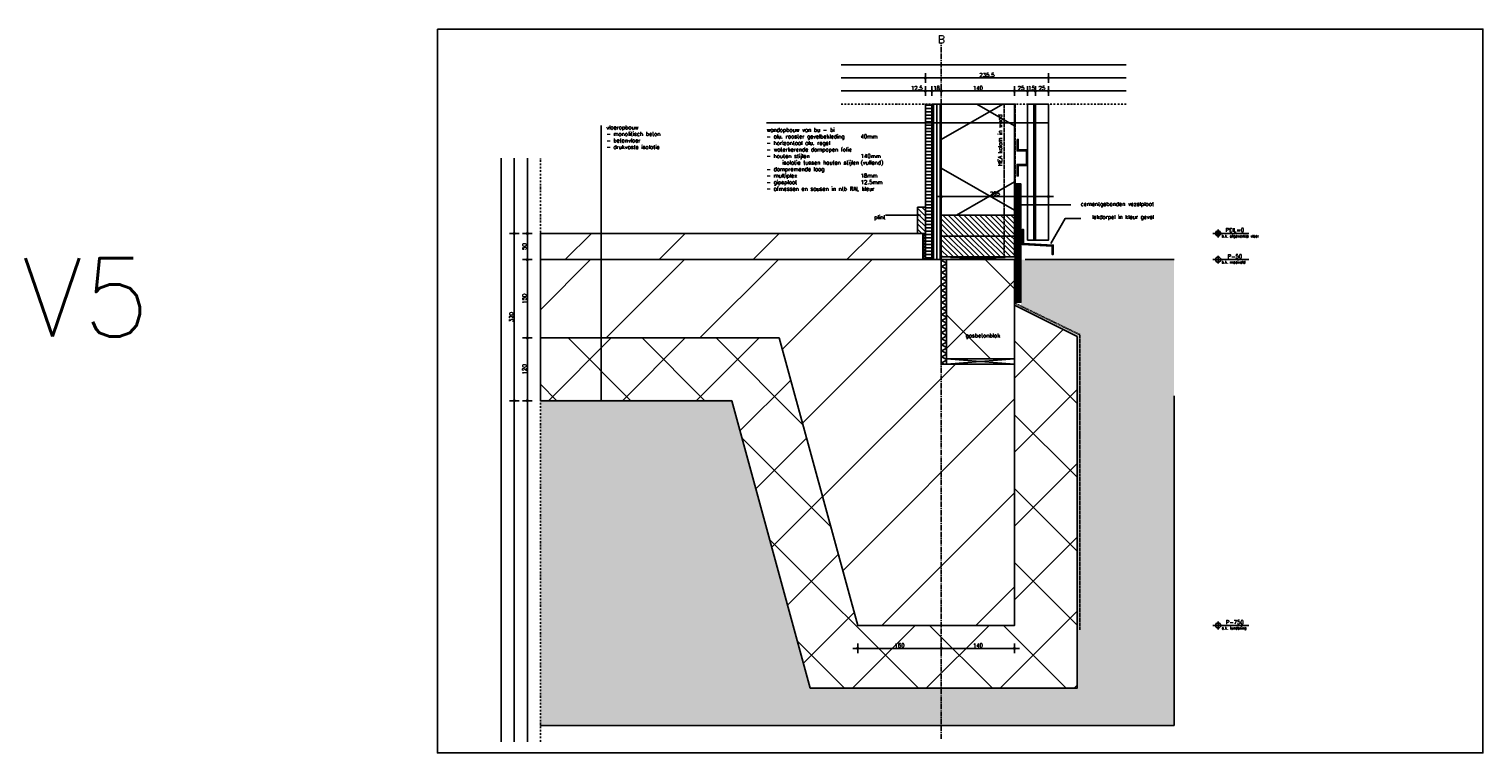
# Model space of a CAD drawing. Header units: millimetres. Extents: x -127013 to -94191, y -55226 to -23129.
# Tile 5 of 14: x -103444 to -100663, y -55226 to -53841. Entities that reach past the tile are written whole.
import ezdxf
from ezdxf.enums import TextEntityAlignment as Align

# ---------------------------------------------------------------- set-up
doc = ezdxf.new("R2010")
doc.units = ezdxf.units.MM
doc.header["$LTSCALE"] = 0.5
doc.header["$PDSIZE"] = 100
for name, pattern in [('CENTER2', [28.575, 19.05, -3.175, 3.175, -3.175]), ('DASHDOT2', [12.7, 6.35, -3.175, 0, -3.175]), ('HIDDEN2', [4.7625, 3.175, -1.5875])]:
    doc.linetypes.add(name, pattern=pattern)
for name, color, linetype in [('arc. 252', 252, 'Continuous'), ('arc. 9', 9, 'Continuous'), ('arc. maaiveld', 12, 'Continuous'), ('detailaanduiding', 4, 'Continuous'), ('maat 1.5mm', 210, 'Continuous'), ('pen 0.05mm', 7, 'Continuous'), ('pen 0.10mm', 6, 'Continuous'), ('pen 0.15mm', 1, 'Continuous'), ('pen 0.20mm', 2, 'Continuous'), ('pen 0.30mm', 3, 'Continuous'), ('pen 0.70mm', 5, 'Continuous'), ('stramien', 9, 'CENTER2'), ('tekst 1.0mm', 7, 'Continuous'), ('tekst 1.5mm', 210, 'Continuous'), ('tekst 3.0mm', 200, 'Continuous')]:
    doc.layers.add(name, color=color, linetype=linetype)
doc.layers.add('hulplijn', color=140, linetype='Continuous', plot=False)
doc.styles.add('1.0mm tekst', font='romans.shx', dxfattribs={"height": 1})
doc.styles.add('1.5mm tekst', font='romans.shx', dxfattribs={"height": 1.5})
doc.styles.add('3.0mm tekst', font='romans.shx', dxfattribs={"height": 3})
doc.dimstyles.new('1.5mm maat', dxfattribs={"dimscale": 0, "dimtxt": 1.5, "dimasz": 0.75, "dimexe": 1.25, "dimexo": 0.625, "dimgap": 0.375, "dimtad": 1, "dimdec": 0, "dimtxsty": '1.5mm tekst', "dimblk": 'dot maatlijn-GVA', "dimcen": 2.5, "dimse1": 1, "dimse2": 1, "dimclrd": 7, "dimclrt": 256, "dimadec": 0, "dimazin": 0, "dimtfac": 1, "dimtdec": 0, "dimtmove": 0, "dimatfit": 3, "dimfxl": 1, "dimarcsym": 0})
doc.dimstyles.new('peilmaat', dxfattribs={"dimtxt": 1.5, "dimasz": 1, "dimexe": 1.25, "dimexo": 0.625, "dimgap": 0.01, "dimtad": 0, "dimtih": 1, "dimtoh": 1, "dimdec": 0, "dimtxsty": '1.5mm tekst', "dimcen": 2.5, "dimse1": 1, "dimse2": 1, "dimsd1": 1, "dimsd2": 1, "dimclrd": 7, "dimclrt": 256, "dimadec": 0, "dimazin": 0, "dimtfac": 1, "dimtdec": 0, "dimtmove": 0, "dimatfit": 2, "dimfxl": 1, "dimarcsym": 0})

# ---------------------------------------------------------------- blocks, each defined once
blk = doc.blocks.new('*U277')
at = {"layer": 'arc. 9'}
h = blk.add_hatch(dxfattribs=at)
h.set_pattern_fill('_USER', color=256, scale=139.955663, angle=59.9971, style=0, pattern_type=0)
h.set_pattern_definition([(59.997, (-420.76, 139.97), (-121.202, 69.984), [])])
h.paths.add_polyline_path([(0, 0), (0, 140), (212.6, 140), (212.6, 0)])
h = blk.add_hatch(dxfattribs=at)
h.set_pattern_fill('_USER', color=256, scale=139.955663, angle=119.9971, style=0, pattern_type=0)
h.set_pattern_definition([(119.997, (-420.76, 139.97), (-121.21, -69.972), [])])
h.paths.add_polyline_path([(0, 0), (0, 140), (212.6, 140), (212.6, 0)])
at = {"layer": 'pen 0.10mm'}
blk.add_lwpolyline([(0, 0), (0, 140), (212.6, 140), (212.6, 0)], close=True, dxfattribs=at)
blk = doc.blocks.new('*U228')
at = {"layer": 'hulplijn'}
for p, q in [((-525.4, 50), (20, 50)), ((-525.4, 25), (20, 25)), ((-525.4, 0), (20, 0))]:
    blk.add_line(p, q, dxfattribs=at)
at = {"layer": 'pen 0.15mm', "linetype": 'DASHDOT2'}
blk.add_line((-525.4, -25), (20, -25), dxfattribs=at)
blk = doc.blocks.new('*U229')
at = {"layer": 'hulplijn'}
for p, q in [((-1096.5, 50), (20, 50)), ((-1096.5, 25), (20, 25)), ((-1096.5, 0), (20, 0))]:
    blk.add_line(p, q, dxfattribs=at)
at = {"layer": 'pen 0.15mm', "linetype": 'DASHDOT2'}
blk.add_line((-1096.5, -25), (20, -25), dxfattribs=at)
blk = doc.blocks.new('dot maatlijn-GVA')
at = {"layer": 'maat 1.5mm'}
h = blk.add_hatch(color=7, dxfattribs=at)
edge = h.paths.add_edge_path()
edge.add_arc((0, 0), 0.4, 0, 360)
at = {"layer": 'maat 1.5mm', "color": 7}
for points in [[(-2.5, 0), (2.5, 0)], [(0, 2.5), (0, -2.5)]]:
    blk.add_lwpolyline(points, dxfattribs=at)
blk.add_circle((0, 0), 0.4, dxfattribs=at)
blk = doc.blocks.new('*D288')
at = {"layer": 'defpoints', "color": 0, "transparency": 16777216}
for p in [(-101518.6, -53959.8), (-101518.6, -53984.8), (-101493.6, -53984.8)]:
    blk.add_point(p, dxfattribs=at)
at = {"layer": 'maat 1.5mm', "color": 7, "lineweight": -2, "transparency": 16777216}
blk.add_line((-101497.3, -53959.8), (-101514.8, -53959.8), dxfattribs=at)
at = {"layer": 'maat 1.5mm', "color": 7, "lineweight": -2, "transparency": 16777216, "xscale": 3.75, "yscale": 3.75, "zscale": 3.75, "rotation": 180}
blk.add_blockref('dot maatlijn-GVA', (-101518.6, -53959.8), dxfattribs=at)
at = {"layer": 'maat 1.5mm', "color": 7, "lineweight": -2, "transparency": 16777216, "xscale": 3.75, "yscale": 3.75, "zscale": 3.75}
blk.add_blockref('dot maatlijn-GVA', (-101493.6, -53959.8), dxfattribs=at)
at = {"layer": 'maat 1.5mm', "transparency": 16777216, "insert": (-101506.1, -53954.2), "char_height": 7.5, "attachment_point": 5, "style": '1.5mm tekst'}
blk.add_mtext('25', dxfattribs=at)
blk = doc.blocks.new('*D289')
at = {"layer": 'defpoints', "color": 0, "transparency": 16777216}
for p in [(-101518.6, -53959.8), (-101533.6, -53984.8), (-101518.6, -53984.8)]:
    blk.add_point(p, dxfattribs=at)
at = {"layer": 'maat 1.5mm', "color": 7, "lineweight": -2, "transparency": 16777216}
blk.add_line((-101529.8, -53959.8), (-101522.3, -53959.8), dxfattribs=at)
at = {"layer": 'maat 1.5mm', "color": 7, "lineweight": -2, "transparency": 16777216, "xscale": 3.75, "yscale": 3.75, "zscale": 3.75, "rotation": 180}
blk.add_blockref('dot maatlijn-GVA', (-101533.6, -53959.8), dxfattribs=at)
at = {"layer": 'maat 1.5mm', "color": 7, "lineweight": -2, "transparency": 16777216, "xscale": 3.75, "yscale": 3.75, "zscale": 3.75}
blk.add_blockref('dot maatlijn-GVA', (-101518.6, -53959.8), dxfattribs=at)
at = {"layer": 'maat 1.5mm', "transparency": 16777216, "insert": (-101526.1, -53954.2), "char_height": 7.5, "attachment_point": 5, "style": '1.5mm tekst'}
blk.add_mtext('15', dxfattribs=at)
blk = doc.blocks.new('*D290')
at = {"layer": 'defpoints', "color": 0, "transparency": 16777216}
for p in [(-101533.6, -53959.8), (-101558.6, -53984.8), (-101533.6, -53984.8)]:
    blk.add_point(p, dxfattribs=at)
at = {"layer": 'maat 1.5mm', "color": 7, "lineweight": -2, "transparency": 16777216}
blk.add_line((-101554.9, -53959.8), (-101537.3, -53959.8), dxfattribs=at)
at = {"layer": 'maat 1.5mm', "color": 7, "lineweight": -2, "transparency": 16777216, "xscale": 3.75, "yscale": 3.75, "zscale": 3.75, "rotation": 180}
blk.add_blockref('dot maatlijn-GVA', (-101558.6, -53959.8), dxfattribs=at)
at = {"layer": 'maat 1.5mm', "color": 7, "lineweight": -2, "transparency": 16777216, "xscale": 3.75, "yscale": 3.75, "zscale": 3.75}
blk.add_blockref('dot maatlijn-GVA', (-101533.6, -53959.8), dxfattribs=at)
at = {"layer": 'maat 1.5mm', "transparency": 16777216, "insert": (-101546.1, -53954.2), "char_height": 7.5, "attachment_point": 5, "style": '1.5mm tekst'}
blk.add_mtext('25', dxfattribs=at)
blk = doc.blocks.new('*D291')
at = {"layer": 'defpoints', "color": 0, "transparency": 16777216}
for p in [(-101698.6, -53959.8), (-101698.6, -53984.8), (-101558.6, -53984.8)]:
    blk.add_point(p, dxfattribs=at)
at = {"layer": 'maat 1.5mm', "color": 7, "lineweight": -2, "transparency": 16777216}
blk.add_line((-101562.4, -53959.8), (-101694.9, -53959.8), dxfattribs=at)
at = {"layer": 'maat 1.5mm', "color": 7, "lineweight": -2, "transparency": 16777216, "xscale": 3.75, "yscale": 3.75, "zscale": 3.75, "rotation": 180}
blk.add_blockref('dot maatlijn-GVA', (-101698.6, -53959.8), dxfattribs=at)
at = {"layer": 'maat 1.5mm', "color": 7, "lineweight": -2, "transparency": 16777216, "xscale": 3.75, "yscale": 3.75, "zscale": 3.75}
blk.add_blockref('dot maatlijn-GVA', (-101558.6, -53959.8), dxfattribs=at)
at = {"layer": 'maat 1.5mm', "transparency": 16777216, "insert": (-101628.6, -53954.2), "char_height": 7.5, "attachment_point": 5, "style": '1.5mm tekst'}
blk.add_mtext('140', dxfattribs=at)
blk = doc.blocks.new('*D292')
at = {"layer": 'defpoints', "color": 0, "transparency": 16777216}
for p in [(-101698.6, -53959.8), (-101716.6, -53984.8), (-101698.6, -53984.8)]:
    blk.add_point(p, dxfattribs=at)
at = {"layer": 'maat 1.5mm', "color": 7, "lineweight": -2, "transparency": 16777216}
blk.add_line((-101712.9, -53959.8), (-101702.3, -53959.8), dxfattribs=at)
at = {"layer": 'maat 1.5mm', "color": 7, "lineweight": -2, "transparency": 16777216, "xscale": 3.75, "yscale": 3.75, "zscale": 3.75, "rotation": 180}
blk.add_blockref('dot maatlijn-GVA', (-101716.6, -53959.8), dxfattribs=at)
at = {"layer": 'maat 1.5mm', "color": 7, "lineweight": -2, "transparency": 16777216, "xscale": 3.75, "yscale": 3.75, "zscale": 3.75}
blk.add_blockref('dot maatlijn-GVA', (-101698.6, -53959.8), dxfattribs=at)
at = {"layer": 'maat 1.5mm', "transparency": 16777216, "insert": (-101707.6, -53954.2), "char_height": 7.5, "attachment_point": 5, "style": '1.5mm tekst'}
blk.add_mtext('18', dxfattribs=at)
blk = doc.blocks.new('*D293')
at = {"layer": 'defpoints', "color": 0, "transparency": 16777216}
for p in [(-101729.1, -53959.8), (-101729.1, -53959.8), (-101716.6, -53959.8)]:
    blk.add_point(p, dxfattribs=at)
at = {"layer": 'maat 1.5mm', "color": 7, "lineweight": -2, "transparency": 16777216}
for p, q in [((-101729.1, -53959.8), (-101758.4, -53959.8)), ((-101720.4, -53959.8), (-101725.4, -53959.8))]:
    blk.add_line(p, q, dxfattribs=at)
at = {"layer": 'maat 1.5mm', "color": 7, "lineweight": -2, "transparency": 16777216, "xscale": 3.75, "yscale": 3.75, "zscale": 3.75, "rotation": 180}
blk.add_blockref('dot maatlijn-GVA', (-101729.1, -53959.8), dxfattribs=at)
at = {"layer": 'maat 1.5mm', "color": 7, "lineweight": -2, "transparency": 16777216, "xscale": 3.75, "yscale": 3.75, "zscale": 3.75}
blk.add_blockref('dot maatlijn-GVA', (-101716.6, -53959.8), dxfattribs=at)
at = {"layer": 'maat 1.5mm', "transparency": 16777216, "insert": (-101745.6, -53954.2), "char_height": 7.5, "attachment_point": 5, "style": '1.5mm tekst'}
blk.add_mtext('12.5', dxfattribs=at)
blk = doc.blocks.new('*D294')
at = {"layer": 'defpoints', "color": 0, "transparency": 16777216}
for p in [(-101493.6, -53934.8), (-101729.1, -53984.8), (-101493.6, -53984.8)]:
    blk.add_point(p, dxfattribs=at)
at = {"layer": 'maat 1.5mm', "color": 7, "lineweight": -2, "transparency": 16777216}
blk.add_line((-101725.4, -53934.8), (-101497.3, -53934.8), dxfattribs=at)
at = {"layer": 'maat 1.5mm', "color": 7, "lineweight": -2, "transparency": 16777216, "xscale": 3.75, "yscale": 3.75, "zscale": 3.75, "rotation": 180}
blk.add_blockref('dot maatlijn-GVA', (-101729.1, -53934.8), dxfattribs=at)
at = {"layer": 'maat 1.5mm', "color": 7, "lineweight": -2, "transparency": 16777216, "xscale": 3.75, "yscale": 3.75, "zscale": 3.75}
blk.add_blockref('dot maatlijn-GVA', (-101493.6, -53934.8), dxfattribs=at)
at = {"layer": 'maat 1.5mm', "transparency": 16777216, "insert": (-101611.3, -53929.2), "char_height": 7.5, "attachment_point": 5, "style": '1.5mm tekst'}
blk.add_mtext('235.5', dxfattribs=at)
blk = doc.blocks.new('peil0-5-GVA')
at = {"layer": 'pen 0.05mm'}
for p, q in [((0, 7.5), (0, -7.5)), ((58.8, 0), (-10, 0))]:
    blk.add_line(p, q, dxfattribs=at)
blk.add_circle((0, 0), 5, dxfattribs=at)
at = {"layer": 'tekst 1.0mm', "style": '1.0mm tekst'}
blk.add_attdef('OMSCHRIJVING', (7, -7.5), '', height=5, dxfattribs=at)
at = {"layer": 'tekst 1.5mm', "insert": (31.9, 6.6), "char_height": 7.5, "width": 56.685, "attachment_point": 5, "style": '1.5mm tekst'}
blk.add_mtext('PEIL=0', dxfattribs=at)
blk = doc.blocks.new('*D295')
at = {"layer": 'defpoints', "color": 0, "transparency": 16777216}
for p in [(-102465.5, -54232.4), (-102490.5, -54282.4), (-102465.5, -54282.4)]:
    blk.add_point(p, dxfattribs=at)
at = {"layer": 'maat 1.5mm', "color": 7, "lineweight": -2, "transparency": 16777216}
blk.add_line((-102490.5, -54236.2), (-102490.5, -54278.7), dxfattribs=at)
at = {"layer": 'maat 1.5mm', "color": 7, "lineweight": -2, "transparency": 16777216, "xscale": 3.75, "yscale": 3.75, "zscale": 3.75}
for p, rotation in [((-102490.5, -54232.4), 90), ((-102490.5, -54282.4), 270)]:
    blk.add_blockref('dot maatlijn-GVA', p, dxfattribs=dict(at, rotation=rotation))
at = {"layer": 'maat 1.5mm', "transparency": 16777216, "insert": (-102496.1, -54257.4), "char_height": 7.5, "attachment_point": 5, "rotation": 90, "style": '1.5mm tekst'}
blk.add_mtext('50', dxfattribs=at)
blk = doc.blocks.new('*D296')
at = {"layer": 'defpoints', "color": 0, "transparency": 16777216}
for p in [(-102465.5, -54282.4), (-102490.5, -54432.4), (-102465.5, -54432.4)]:
    blk.add_point(p, dxfattribs=at)
at = {"layer": 'maat 1.5mm', "color": 7, "lineweight": -2, "transparency": 16777216}
blk.add_line((-102490.5, -54286.2), (-102490.5, -54428.7), dxfattribs=at)
at = {"layer": 'maat 1.5mm', "color": 7, "lineweight": -2, "transparency": 16777216, "xscale": 3.75, "yscale": 3.75, "zscale": 3.75}
for p, rotation in [((-102490.5, -54282.4), 90), ((-102490.5, -54432.4), 270)]:
    blk.add_blockref('dot maatlijn-GVA', p, dxfattribs=dict(at, rotation=rotation))
at = {"layer": 'maat 1.5mm', "transparency": 16777216, "insert": (-102496.1, -54357.4), "char_height": 7.5, "attachment_point": 5, "rotation": 90, "style": '1.5mm tekst'}
blk.add_mtext('150', dxfattribs=at)
blk = doc.blocks.new('*D297')
at = {"layer": 'defpoints', "color": 0, "transparency": 16777216}
for p in [(-102465.5, -54432.4), (-102490.5, -54552.4), (-102465.5, -54552.4)]:
    blk.add_point(p, dxfattribs=at)
at = {"layer": 'maat 1.5mm', "color": 7, "lineweight": -2, "transparency": 16777216}
blk.add_line((-102490.5, -54436.2), (-102490.5, -54548.7), dxfattribs=at)
at = {"layer": 'maat 1.5mm', "color": 7, "lineweight": -2, "transparency": 16777216, "xscale": 3.75, "yscale": 3.75, "zscale": 3.75}
for p, rotation in [((-102490.5, -54432.4), 90), ((-102490.5, -54552.4), 270)]:
    blk.add_blockref('dot maatlijn-GVA', p, dxfattribs=dict(at, rotation=rotation))
at = {"layer": 'maat 1.5mm', "transparency": 16777216, "insert": (-102496.1, -54492.4), "char_height": 7.5, "attachment_point": 5, "rotation": 90, "style": '1.5mm tekst'}
blk.add_mtext('120', dxfattribs=at)
blk = doc.blocks.new('*D298')
at = {"layer": 'defpoints', "color": 0, "transparency": 16777216}
for p in [(-102465.5, -54232.4), (-102515.5, -54552.4), (-102465.5, -54552.4)]:
    blk.add_point(p, dxfattribs=at)
at = {"layer": 'maat 1.5mm', "color": 7, "lineweight": -2, "transparency": 16777216}
blk.add_line((-102515.5, -54236.2), (-102515.5, -54548.7), dxfattribs=at)
at = {"layer": 'maat 1.5mm', "color": 7, "lineweight": -2, "transparency": 16777216, "xscale": 3.75, "yscale": 3.75, "zscale": 3.75}
for p, rotation in [((-102515.5, -54232.4), 90), ((-102515.5, -54552.4), 270)]:
    blk.add_blockref('dot maatlijn-GVA', p, dxfattribs=dict(at, rotation=rotation))
at = {"layer": 'maat 1.5mm', "transparency": 16777216, "insert": (-102521.1, -54392.4), "char_height": 7.5, "attachment_point": 5, "rotation": 90, "style": '1.5mm tekst'}
blk.add_mtext('320', dxfattribs=at)
blk = doc.blocks.new('*D249')
at = {"layer": 'defpoints', "color": 0, "transparency": 16777216}
for p in [(0, 0), (0, -750), (31.9, -750)]:
    blk.add_point(p, dxfattribs=at)
at = {"layer": 'maat 1.5mm', "transparency": 16777216, "insert": (31.9, -743.9), "char_height": 7.5, "attachment_point": 5, "style": '1.5mm tekst'}
blk.add_mtext('P-750', dxfattribs=at)
blk = doc.blocks.new('*U278')
at = {"layer": 'arc. 9'}
h = blk.add_hatch(dxfattribs=at)
h.set_pattern_fill('_USER', color=256, scale=4.998417, angle=59.9971, style=0, pattern_type=0)
h.set_pattern_definition([(59.997, (27.3804, 4.999), (-4.3286, 2.4994), [])])
h.paths.add_polyline_path([(0, 0), (0, 5), (50, 5), (50, 0)])
h = blk.add_hatch(dxfattribs=at)
h.set_pattern_fill('_USER', color=256, scale=4.998417, angle=119.9971, style=0, pattern_type=0)
h.set_pattern_definition([(119.997, (27.3804, 4.999), (-4.3289, -2.499), [])])
h.paths.add_polyline_path([(0, 0), (0, 5), (50, 5), (50, 0)])
at = {"layer": 'pen 0.10mm'}
blk.add_lwpolyline([(0, 0), (0, 5), (50, 5), (50, 0)], close=True, dxfattribs=at)
blk = doc.blocks.new('*D299')
at = {"layer": 'defpoints', "color": 0, "transparency": 16777216}
for p in [(-101698.6, -54161.9), (-101493.6, -54245.4), (-101698.6, -54282.4)]:
    blk.add_point(p, dxfattribs=at)
at = {"layer": 'maat 1.5mm', "color": 7, "lineweight": -2, "transparency": 16777216}
blk.add_line((-101497.4, -54161.9), (-101694.9, -54161.9), dxfattribs=at)
at = {"layer": 'maat 1.5mm', "color": 7, "lineweight": -2, "transparency": 16777216, "xscale": 3.75, "yscale": 3.75, "zscale": 3.75, "rotation": 180}
blk.add_blockref('dot maatlijn-GVA', (-101698.6, -54161.9), dxfattribs=at)
at = {"layer": 'maat 1.5mm', "color": 7, "lineweight": -2, "transparency": 16777216, "xscale": 3.75, "yscale": 3.75, "zscale": 3.75}
blk.add_blockref('dot maatlijn-GVA', (-101493.6, -54161.9), dxfattribs=at)
at = {"layer": 'maat 1.5mm', "transparency": 16777216, "insert": (-101596.1, -54156.3), "char_height": 7.5, "attachment_point": 5, "style": '1.5mm tekst'}
blk.add_mtext('205', dxfattribs=at)
blk = doc.blocks.new('*D306')
at = {"layer": 'defpoints', "color": 0, "transparency": 16777216}
for p in [(-101698.6, -54982.4), (-101558.6, -54982.4), (-101558.6, -55026.2)]:
    blk.add_point(p, dxfattribs=at)
at = {"layer": 'maat 1.5mm', "color": 7, "lineweight": -2, "transparency": 16777216}
blk.add_line((-101694.9, -55026.2), (-101562.4, -55026.2), dxfattribs=at)
at = {"layer": 'maat 1.5mm', "color": 7, "lineweight": -2, "transparency": 16777216, "xscale": 3.75, "yscale": 3.75, "zscale": 3.75, "rotation": 180}
blk.add_blockref('dot maatlijn-GVA', (-101698.6, -55026.2), dxfattribs=at)
at = {"layer": 'maat 1.5mm', "color": 7, "lineweight": -2, "transparency": 16777216, "xscale": 3.75, "yscale": 3.75, "zscale": 3.75}
blk.add_blockref('dot maatlijn-GVA', (-101558.6, -55026.2), dxfattribs=at)
at = {"layer": 'maat 1.5mm', "transparency": 16777216, "insert": (-101628.6, -55020.6), "char_height": 7.5, "attachment_point": 5, "style": '1.5mm tekst'}
blk.add_mtext('140', dxfattribs=at)
blk = doc.blocks.new('*D307')
at = {"layer": 'defpoints', "color": 0, "transparency": 16777216}
for p in [(-101858.6, -54982.4), (-101698.6, -54982.4), (-101858.6, -55026.2)]:
    blk.add_point(p, dxfattribs=at)
at = {"layer": 'maat 1.5mm', "color": 7, "lineweight": -2, "transparency": 16777216}
blk.add_line((-101702.4, -55026.2), (-101854.8, -55026.2), dxfattribs=at)
at = {"layer": 'maat 1.5mm', "color": 7, "lineweight": -2, "transparency": 16777216, "xscale": 3.75, "yscale": 3.75, "zscale": 3.75, "rotation": 180}
blk.add_blockref('dot maatlijn-GVA', (-101858.6, -55026.2), dxfattribs=at)
at = {"layer": 'maat 1.5mm', "color": 7, "lineweight": -2, "transparency": 16777216, "xscale": 3.75, "yscale": 3.75, "zscale": 3.75}
blk.add_blockref('dot maatlijn-GVA', (-101698.6, -55026.2), dxfattribs=at)
at = {"layer": 'maat 1.5mm', "transparency": 16777216, "insert": (-101778.6, -55020.6), "char_height": 7.5, "attachment_point": 5, "style": '1.5mm tekst'}
blk.add_mtext('160', dxfattribs=at)
blk = doc.blocks.new('*U328')
at = {"layer": 'arc. 9'}
h = blk.add_hatch(dxfattribs=at)
h.set_pattern_fill('_USER', color=256, scale=9.985302, angle=59.9971, style=0, pattern_type=0)
h.set_pattern_definition([(59.997, (154.814, 9.986), (-8.6473, 4.9931), [])])
h.paths.add_polyline_path([(0, 0), (0, 10), (200, 10), (200, 0)])
h = blk.add_hatch(dxfattribs=at)
h.set_pattern_fill('_USER', color=256, scale=9.985302, angle=119.9971, style=0, pattern_type=0)
h.set_pattern_definition([(119.997, (154.814, 9.986), (-8.6478, -4.9922), [])])
h.paths.add_polyline_path([(0, 0), (0, 10), (200, 10), (200, 0)])
at = {"layer": 'pen 0.10mm'}
blk.add_lwpolyline([(0, 0), (0, 10), (200, 10), (200, 0)], close=True, dxfattribs=at)
blk = doc.blocks.new('*D330')
at = {"layer": 'defpoints', "color": 0, "transparency": 16777216}
for p in [(0, 0), (0, -50), (31.9, -50)]:
    blk.add_point(p, dxfattribs=at)
at = {"layer": 'maat 1.5mm', "transparency": 16777216, "insert": (31.9, -43.9), "char_height": 7.5, "attachment_point": 5, "style": '1.5mm tekst'}
blk.add_mtext('P-50', dxfattribs=at)
blk = doc.blocks.new('*U248')
at = {"layer": 'hulplijn'}
blk.add_line((0, 0), (58.7, 0), dxfattribs=at)
blk.add_circle((0, 0), 2.5, dxfattribs=at)
at = {"layer": 'pen 0.05mm'}
for p, q in [((58.7, -750), (-10, -750)), ((0, -742.5), (0, -757.5))]:
    blk.add_line(p, q, dxfattribs=at)
blk.add_circle((0, -750), 5, dxfattribs=at)
at = {"layer": 'tekst 1.0mm', "style": '1.0mm tekst'}
blk.add_attdef('OMSCHRIJVING', (7, -757.5), '', height=5, dxfattribs=at)
at = {"layer": 'maat 1.5mm'}
dim = blk.add_linear_dim(base=(31.9, -750), p1=(0, 0), p2=(0, -750), angle=90, dimstyle='peilmaat', override={"dimscale": 0, "dimpost": 'P-<>'}, dxfattribs=at)
dim.commit()
dim.dimension.update_dxf_attribs({"geometry": '*D249', "text_midpoint": (31.9, -743.9), "dimtype": 160})
blk = doc.blocks.new('*U329')
at = {"layer": 'hulplijn'}
blk.add_line((0, 0), (58.7, 0), dxfattribs=at)
blk.add_circle((0, 0), 2.5, dxfattribs=at)
at = {"layer": 'pen 0.05mm'}
for p, q in [((58.7, -50), (-10, -50)), ((0, -42.5), (0, -57.5))]:
    blk.add_line(p, q, dxfattribs=at)
blk.add_circle((0, -50), 5, dxfattribs=at)
at = {"layer": 'tekst 1.0mm', "style": '1.0mm tekst'}
blk.add_attdef('OMSCHRIJVING', (7, -57.5), '', height=5, dxfattribs=at)
at = {"layer": 'maat 1.5mm'}
dim = blk.add_linear_dim(base=(31.9, -50), p1=(0, 0), p2=(0, -50), angle=90, dimstyle='peilmaat', override={"dimscale": 0, "dimpost": 'P-<>'}, dxfattribs=at)
dim.commit()
dim.dimension.update_dxf_attribs({"geometry": '*D330', "text_midpoint": (31.9, -43.9), "dimtype": 160})

msp = doc.modelspace()

# ---------------------------------------------------------------- hatches: boundary and pattern name
at = {"layer": 'arc. 252'}
h = msp.add_hatch(dxfattribs=at)
h.set_pattern_fill('JIS_WOOD', color=256, scale=10, angle=270, style=0)
h.set_pattern_definition([(315, (-335.8384, -5612.519), (5, 5), [])])
h.paths.add_polyline_path([(-101744.1, -54182.4), (-101729.1, -54182.4), (-101729.1, -54232.4), (-101744.1, -54232.4)])
at = {"layer": 'arc. 9'}
h = msp.add_hatch(dxfattribs=at)
h.set_pattern_fill('LINE', color=256, scale=2)
h.set_pattern_definition([(0, (-335.8384, -5612.519), (0, 6.35), [])])
h.paths.add_polyline_path([(-101716.6, -53984.8), (-101716.6, -54282.4), (-101729.1, -54282.4), (-101729.1, -54232.4), (-101729.1, -53984.8)])
h = msp.add_hatch(dxfattribs=at)
h.set_pattern_fill('LINE', color=256, scale=2, angle=270)
h.set_pattern_definition([(270, (-672.4576, -4070.183), (6.35, -1e-15), [])])
h.paths.add_polyline_path([(-101716.6, -53984.8), (-101698.6, -53984.8), (-101698.6, -54282.4), (-101716.6, -54282.4)])
h = msp.add_hatch(color=256, dxfattribs=at)
h.dxf.hatch_style = 1
h.paths.add_polyline_path([(-101521.6, -53984.8), (-101518.6, -53984.8), (-101518.6, -54245.4), (-101521.6, -54245.4)])
h = msp.add_hatch(color=256, dxfattribs=at)
h.dxf.hatch_style = 1
h.paths.add_polyline_path([(-101553.6, -54052.4), (-101553.6, -54074.4), (-101535.6, -54074.4), (-101535.6, -54100.4), (-101553.6, -54100.4), (-101553.6, -54122.4), (-101551.6, -54122.4), (-101551.6, -54102.4), (-101533.6, -54102.4), (-101533.6, -54072.4), (-101551.6, -54072.4), (-101551.6, -54052.4)])
h = msp.add_hatch(dxfattribs=at)
h.set_pattern_fill('LINE', color=256, angle=90)
h.set_pattern_definition([(90, (2, 0), (-3.175, 2e-16), [])])
h.paths.add_polyline_path([(-101556.5, -54364), (-101546.5, -54364), (-101546.5, -54137.7), (-101556.5, -54137.7)])
h = msp.add_hatch(dxfattribs=at)
h.set_pattern_fill('JIS_WOOD', color=256, scale=10, angle=-90, style=0)
h.set_pattern_definition([(315, (-70027.343, -167365.508), (5, 5), [])])
h.paths.add_polyline_path([(-101698.6, -54237.4), (-101698.6, -54197.4), (-101558.6, -54197.4), (-101558.6, -54237.4)])
h = msp.add_hatch(dxfattribs=at)
h.set_pattern_fill('ANSI31', color=256, scale=40)
h.set_pattern_definition([(45, (-1082, -4493.15), (-89.80256, 89.80256), [])])
h.paths.add_polyline_path([(-102465.5, -54282.4), (-101734.1, -54282.4), (-101734.1, -54232.4), (-102465.5, -54232.4)])
h = msp.add_hatch(dxfattribs=at)
h.set_pattern_fill('JIS_WOOD', color=256, scale=10, angle=-90, style=0)
h.set_pattern_definition([(315, (-70027.343, -167405.508), (5, 5), [])])
h.paths.add_polyline_path([(-101698.6, -54277.4), (-101698.6, -54237.4), (-101558.6, -54237.4), (-101558.6, -54277.4)])
h = msp.add_hatch(dxfattribs=at)
h.set_pattern_fill('ANSI31', color=256, scale=40)
h.set_pattern_definition([(45, (-1973.42, -5612.52), (-89.80256, 89.80256), [])])
h.paths.add_polyline_path([(-102465.5, -54282.4), (-102465.5, -54432.4), (-102008.8, -54432.4), (-101858.6, -54982.4), (-101558.6, -54982.4), (-101558.6, -54482.4), (-101698.6, -54482.4), (-101698.6, -54282.4)])
h = msp.add_hatch(dxfattribs=at)
h.set_pattern_fill('ANSI37', color=256, scale=40)
h.paths.add_polyline_path([(-101558.6, -54472.4), (-101688.6, -54472.4), (-101688.6, -54282.4), (-101558.6, -54282.4)])
h = msp.add_hatch(dxfattribs=at)
h.set_pattern_fill('_USER', color=256, scale=100, angle=45, double=1, pattern_type=0)
h.set_pattern_definition([(45, (-335.84, -5612.52), (-70.71068, 70.71068), []), (135, (-335.84, -5612.52), (-70.71068, -70.71068), [])])
h.paths.add_polyline_path([(-101558.5, -54369.7), (-101438.9, -54429.8), (-101438.6, -55102.4), (-101949.3, -55102.4), (-102099.5, -54552.4), (-102465.5, -54552.4), (-102465.5, -54432.4), (-102008.8, -54432.4), (-101858.6, -54982.4), (-101558.6, -54982.4)])
at = {"layer": 'arc. maaiveld'}
h = msp.add_hatch(color=256, dxfattribs=at)
h.dxf.hatch_style = 1
h.paths.add_polyline_path([(-101438.7, -54535.1), (-101438.6, -54528.7), (-101438.9, -54429.8), (-101546.5, -54375.7), (-101546.5, -54282.4), (-101253.3, -54282.4), (-101253.1, -55171.5), (-102465.3, -55171.5), (-102465.3, -54550.1), (-102370.3, -54550.1), (-102349.2, -54550.1), (-102099.3, -54550.1), (-101949, -55100.1), (-101438.3, -55100.1)])

# ---------------------------------------------------------------- linework, layer by layer
at = {"layer": 'hulplijn'}
msp.add_line((-101253.3, -54542.8), (-101253.3, -55173.8), dxfattribs=at)
for points in [[(-102662.6, -53841.3), (-100662.6, -53841.3), (-100662.6, -54979.5), (-100662.6, -55226.3), (-101327.6, -55226.3), (-102662.6, -55226.3), (-102662.6, -53891.3)], [(-102465.5, -54282.4), (-102465.5, -54432.4), (-102008.8, -54432.4), (-101858.6, -54982.4), (-101558.6, -54982.4), (-101558.6, -54482.4), (-101698.6, -54482.4), (-101698.6, -54282.4)]]:
    msp.add_lwpolyline(points, close=True, dxfattribs=at)
for points in [[(-102070.2, -54282.4), (-101678.6, -54282.4)], [(-101253.3, -55173.8), (-102465.5, -55173.8)]]:
    msp.add_lwpolyline(points, dxfattribs=at)
at = {"layer": 'maat 1.5mm'}
msp.add_line((-102349.4, -54552.4), (-102349.4, -54025.7), dxfattribs=at)
at = {"layer": 'pen 0.05mm'}
for p, q in [((-101558.6, -54277.4), (-101698.6, -54282.4)), ((-101698.6, -54277.4), (-101558.6, -54282.4))]:
    msp.add_line(p, q, dxfattribs=at)
for points in [[(-101729.1, -53984.8), (-101729.1, -54282.4), (-101716.6, -54282.4)], [(-102465.5, -54432.4), (-102008.8, -54432.4), (-101858.6, -54982.4), (-101558.6, -54982.4), (-101558.6, -54302.4), (-101558.6, -54302.4)], [(-101688.6, -54472.4), (-101558.6, -54482.4)], [(-101558.6, -54472.4), (-101688.6, -54482.4)]]:
    msp.add_lwpolyline(points, dxfattribs=at)
at = {"layer": 'pen 0.05mm', "linetype": 'HIDDEN2'}
msp.add_lwpolyline([(-101578.6, -53984.8), (-101578.6, -54282.4)], dxfattribs=at)
at = {"layer": 'pen 0.05mm'}
for points in [[(-101518.6, -54245.4), (-101493.6, -54245.4), (-101493.6, -53984.8), (-101518.6, -53984.8)], [(-101698.6, -54282.4), (-101688.6, -54282.4), (-101688.6, -54482.4), (-101698.6, -54482.4)], [(-101688.6, -54472.4), (-101558.6, -54472.4), (-101558.6, -54482.4), (-101688.6, -54482.4)]]:
    msp.add_lwpolyline(points, close=True, dxfattribs=at)
at = {"layer": 'pen 0.10mm'}
for p, q in [((-101493.6, -54020.5), (-102033, -54020.5)), ((-101738.2, -54197.4), (-101805.6, -54197.4)), ((-101803.6, -54232.4), (-102070.2, -54232.4)), ((-101749.1, -54232.4), (-102070.2, -54232.4)), ((-101729.1, -54232.4), (-101729.1, -54282.4))]:
    msp.add_line(p, q, dxfattribs=at)
for points in [[(-101533.6, -54245.4), (-101521.6, -54245.4), (-101521.6, -53984.8), (-101533.6, -53984.8)], [(-101553.6, -54052.4), (-101553.6, -54074.4), (-101535.6, -54074.4), (-101535.6, -54100.4), (-101553.6, -54100.4), (-101553.6, -54122.4), (-101551.6, -54122.4), (-101551.6, -54102.4), (-101533.6, -54102.4), (-101533.6, -54072.4), (-101551.6, -54072.4), (-101551.6, -54052.4)], [(-101744.1, -54182.4), (-101729.1, -54182.4), (-101729.1, -54232.4), (-101744.1, -54232.4)], [(-102465.5, -54282.4), (-101734.1, -54282.4), (-101734.1, -54232.4), (-102465.5, -54232.4)], [(-101558.5, -54369.7), (-101438.9, -54429.8), (-101438.6, -55102.4), (-101949.3, -55102.4), (-102099.5, -54552.4), (-102465.5, -54552.4), (-102465.5, -54432.4), (-102008.8, -54432.4), (-101858.6, -54982.4), (-101558.6, -54982.4)]]:
    msp.add_lwpolyline(points, close=True, dxfattribs=at)
at = {"layer": 'pen 0.15mm'}
for points in [[(-101716.6, -54282.4), (-101698.6, -54282.4), (-101698.6, -53984.8), (-101716.6, -53984.8)], [(-101521.6, -53984.8), (-101518.6, -53984.8), (-101518.6, -54245.4), (-101521.6, -54245.4)], [(-101556.5, -54364), (-101546.5, -54364), (-101546.5, -54137.7), (-101556.5, -54137.7)], [(-101541.5, -54251.7), (-101541.5, -54224.8), (-101543.5, -54224.8), (-101543.5, -54253.6), (-101486.6, -54256.6), (-101486.6, -54272.4), (-101484.6, -54272.4), (-101484.6, -54254.7)]]:
    msp.add_lwpolyline(points, close=True, dxfattribs=at)
at = {"layer": 'pen 0.20mm'}
for points in [[(-101698.6, -54197.4), (-101558.6, -54197.4), (-101558.6, -54237.4), (-101698.6, -54237.4), (-101698.6, -54197.4)], [(-101698.6, -54237.4), (-101558.6, -54237.4), (-101558.6, -54277.4), (-101698.6, -54277.4), (-101698.6, -54237.4)], [(-102465.5, -54432.4), (-102008.8, -54432.4), (-101858.6, -54982.4), (-101558.6, -54982.4), (-101558.6, -54482.4), (-101698.6, -54482.4), (-101698.6, -54282.4), (-102465.5, -54282.4)]]:
    msp.add_lwpolyline(points, dxfattribs=at)
msp.add_lwpolyline([(-101558.6, -54472.4), (-101688.6, -54472.4), (-101688.6, -54282.4), (-101558.6, -54282.4)], close=True, dxfattribs=at)
at = {"layer": 'pen 0.30mm', "linetype": 'HIDDEN2'}
msp.add_lwpolyline([(-101433.7, -54990.6), (-101433.9, -54532.4), (-101433.9, -54532.4), (-101433.9, -54426), (-101557.5, -54366), (-101557.5, -54133.4), (-101557.5, -54133.4), (-101557.5, -53984.8)], dxfattribs=at)
at = {"layer": 'pen 0.70mm'}
msp.add_lwpolyline([(-101538.5, -54282.4), (-101253.3, -54282.4)], dxfattribs=at)
at = {"layer": 'stramien'}
msp.add_lwpolyline([(-101698.6, -55199.2), (-101698.6, -53868.5)], dxfattribs=at)
at = {"layer": 'tekst 1.5mm'}
for points in [[(-101552.4, -54177.4), (-101450.7, -54177.4)], [(-101431.6, -54203.9), (-101461.9, -54203.9), (-101488.8, -54251.4)]]:
    msp.add_lwpolyline(points, dxfattribs=at)

# ---------------------------------------------------------------- block references
for name, values in [('*U248', {'OMSCHRIJVING': 'o.k. fundering'}), ('*U329', {'OMSCHRIJVING': 'b.k. maaiveld'})]:
    msp.add_blockref(name, (-101169.1, -54232.4)).add_auto_attribs(values)
at = {"rotation": 90.00000084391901}
msp.add_blockref('*U278', (-101729.1, -54282.4), dxfattribs=at)
at = {"layer": 'pen 0.05mm', "xscale": -1, "rotation": 269.9999991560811}
for name, p in [('*U277', (-101698.6, -54197.4)), ('*U328', (-101698.6, -54482.4))]:
    msp.add_blockref(name, p, dxfattribs=at)
at = {"layer": 'pen 0.10mm'}
msp.add_blockref('*U228', (-101364.7, -53959.8), dxfattribs=at)
at = {"layer": 'pen 0.10mm', "rotation": 90.00000000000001}
msp.add_blockref('*U229', (-102490.5, -54108.3), dxfattribs=at)
at = {"layer": 'tekst 1.0mm'}
ref = msp.add_blockref('peil0-5-GVA', (-101169.1, -54232.4), dxfattribs=at)
ref.add_attrib('OMSCHRIJVING', 'b.k. afgewerkte vloer', (-101162.1, -54239.9), dxfattribs={"layer": '0', "height": 5, "style": '1.0mm tekst'})

# ---------------------------------------------------------------- texts
at = {"layer": 'detailaanduiding', "style": '3.0mm tekst'}
msp.add_attdef('V5', text='V4', height=150, dxfattribs=at).set_placement((-103212.6, -54279.8), align=Align.TOP_RIGHT)
at = {"layer": 'tekst 1.5mm', "char_height": 7.5, "style": '1.5mm tekst'}
for s, width, insert, attachment_point in [('vloeropbouw \\P- monolitisch beton\\P- betonvloer\\P- drukvaste isolatie', 415.687, (-102339.4, -54025.7), 1), ('wandopbouw van bu - bi\\P- alu. rooster gevelbekleding^I^I40mm\\P- horizontaal alu. regel \\P- waterkerende dampopen folie \\P- houten stijlen^I^I^I^I140mm\\P^Iisolatie tussen houten stijlen^I(vullend)\\P- dampremende laag\\P- multiplex ^I^I     ^I^I18mm\\P- gipsplaat^I^I^I^I^I12.5mm\\P- afmessen en sausen in ntb RAL kleur', 290.096, (-102033, -54030.5), 1), ('cementgebonden vezelplaat', 290.096, (-101292, -54172.2), 3), ('plint', 290.096, (-101805.6, -54197.4), 3), ('lekdorpel in kleur gevel', 290.096, (-101292, -54197.1), 3), ('gasbetonblok', 290.096, (-101586.3, -54423.9), 3)]:
    msp.add_mtext_dynamic_manual_height_columns(s, width=width, gutter_width=37.5, heights=[0], dxfattribs=dict(at, insert=insert, attachment_point=attachment_point))
at = {"layer": 'tekst 1.5mm', "insert": (-101590, -54102.8), "char_height": 7.5, "attachment_point": 1, "rotation": 90, "style": '1.5mm tekst'}
msp.add_mtext_dynamic_manual_height_columns('HEA kolom in wand', width=290.096, gutter_width=37.5, heights=[0], dxfattribs=at)
at = {"layer": 'tekst 3.0mm', "insert": (-101698.6, -53868.5), "char_height": 15, "attachment_point": 8, "style": '3.0mm tekst'}
msp.add_mtext_dynamic_manual_height_columns('B', width=38.2, gutter_width=75, heights=[0], dxfattribs=at)

# ---------------------------------------------------------------- dimensions: what is measured, and where the dimension line sits
at = {"layer": 'maat 1.5mm'}
for base, p1, p2, text, picture, middle in [((-101493.6, -53934.8), (-101729.1, -53984.8), (-101493.6, -53984.8), '235.5', '*D294', (-101611.3, -53929.2)), ((-101729.1, -53959.8), (-101716.6, -53959.8), (-101729.1, -53959.8), '12.5', '*D293', (-101745.6, -53954.2))]:
    dim = msp.add_linear_dim(base=base, p1=p1, p2=p2, angle=180, text=text, dimstyle='1.5mm maat', dxfattribs=at)
    dim.commit()
    dim.dimension.update_dxf_attribs({"geometry": picture, "text_midpoint": middle})
for base, p1, p2, angle, picture, middle in [((-101698.6, -53959.8), (-101716.6, -53984.8), (-101698.6, -53984.8), 180, '*D292', (-101707.6, -53954.2)), ((-101698.6, -53959.8), (-101558.6, -53984.8), (-101698.6, -53984.8), 180, '*D291', (-101628.6, -53954.2)), ((-101533.6, -53959.8), (-101558.6, -53984.8), (-101533.6, -53984.8), 180, '*D290', (-101546.1, -53954.2)), ((-101518.6, -53959.8), (-101533.6, -53984.8), (-101518.6, -53984.8), 180, '*D289', (-101526.1, -53954.2)), ((-101518.6, -53959.8), (-101493.6, -53984.8), (-101518.6, -53984.8), 180, '*D288', (-101506.1, -53954.2)), ((-101698.6, -54161.9), (-101493.6, -54245.4), (-101698.6, -54282.4), 180, '*D299', (-101596.1, -54156.3)), ((-102515.5, -54552.4), (-102465.5, -54232.4), (-102465.5, -54552.4), 90, '*D298', (-102521.1, -54392.4)), ((-102490.5, -54282.4), (-102465.5, -54232.4), (-102465.5, -54282.4), 90, '*D295', (-102496.1, -54257.4)), ((-102490.5, -54432.4), (-102465.5, -54282.4), (-102465.5, -54432.4), 90, '*D296', (-102496.1, -54357.4)), ((-102490.5, -54552.4), (-102465.5, -54432.4), (-102465.5, -54552.4), 90, '*D297', (-102496.1, -54492.4))]:
    dim = msp.add_linear_dim(base=base, p1=p1, p2=p2, angle=angle, dimstyle='1.5mm maat', dxfattribs=at)
    dim.commit()
    dim.dimension.update_dxf_attribs({"geometry": picture, "text_midpoint": middle})
for base, p2, picture, middle in [((-101858.6, -55026.2), (-101858.6, -54982.4), '*D307', (-101778.6, -55020.6)), ((-101558.6, -55026.2), (-101558.6, -54982.4), '*D306', (-101628.6, -55020.6))]:
    dim = msp.add_linear_dim(base=base, p1=(-101698.6, -54982.4), p2=p2, dimstyle='1.5mm maat', dxfattribs=at)
    dim.commit()
    dim.dimension.update_dxf_attribs({"geometry": picture, "text_midpoint": middle})

doc.saveas('drawing.dxf')
